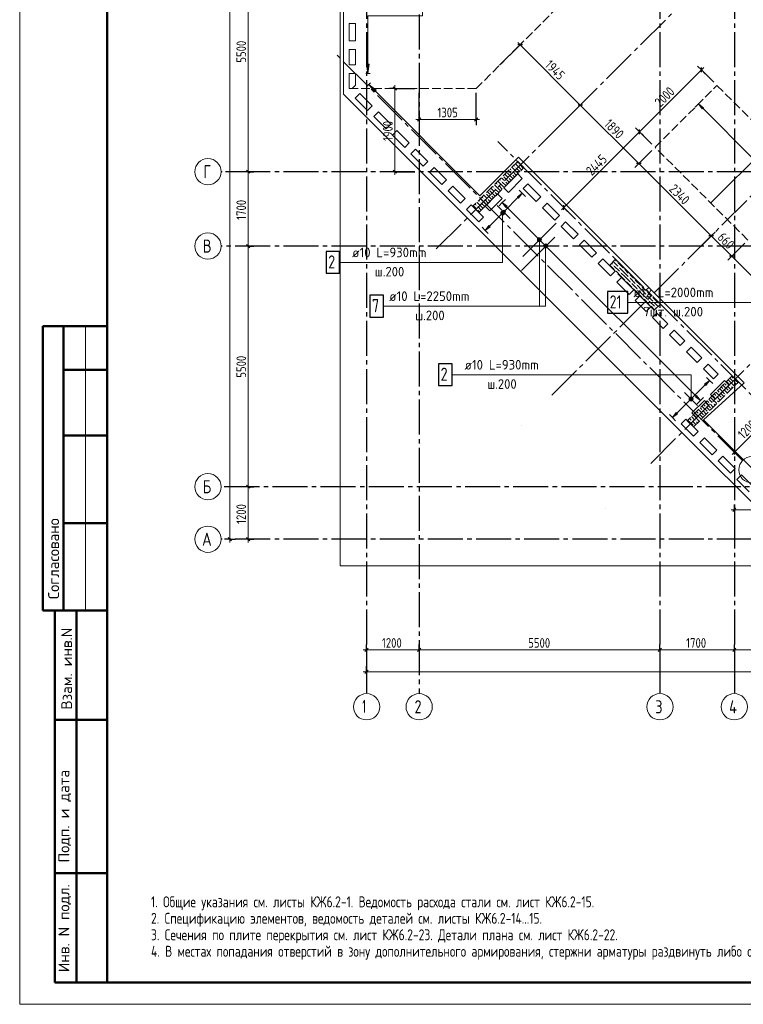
# Model space of a CAD drawing. Header units: millimetres. Extents: x 0 to 43617, y 0 to 59400.
# Tile 1 of 24: x 0 to 16529, y 0 to 22504. Entities that reach past the tile are written whole.
import ezdxf

# ---------------------------------------------------------------- set-up
doc = ezdxf.new("R2010")
doc.units = ezdxf.units.MM
doc.linetypes.add('______2', pattern=[270, 200, -70])
doc.linetypes.add('______5', pattern=[1100, 800, -100, 100, -100])
for name, color, linetype, lineweight in [('Standard', 7, 'Continuous', 25), ('ДОП Низ по У', 7, 'Continuous', 25), ('ЖБ Перекрытие верхний уровень', 7, 'Continuous', 35), ('ЖБ Пилон', 7, 'Continuous', 35), ('Оси', 40, '______5', 18), ('Позиционная метка линия выноска', 7, 'Continuous', 13), ('Позиционная метка номер позиции', 7, 'Continuous', 13), ('Примечания', 7, 'Continuous', 25)]:
    doc.layers.add(name, color=color, linetype=linetype, lineweight=lineweight)
doc.layers.add('Обрамление П-обр. равн.', color=7, linetype='Continuous', lineweight=25, true_color=0x5f1e0f)
doc.styles.add('GOST 2.304-81', font='txt')
doc.styles.add('ISOCPEUR', font='txt')

msp = doc.modelspace()

# ---------------------------------------------------------------- hatches: boundary and pattern name
at = {"layer": 'ДОП Низ по У', "linetype": 'Continuous', "lineweight": 13, "transparency": 33554687}
msp.add_hatch(color=7, dxfattribs=at).paths.add_polyline_path([(15588, 20465), (15503, 20578), (15616, 20493)], flags=16)
at = {"layer": 'ЖБ Пилон', "linetype": 'Continuous', "lineweight": 18, "transparency": 33554687}
for points in [[(11314, 19133), (11321, 19140), (11327, 19133), (11321, 19127)], [(11394, 19213), (11401, 19220), (11407, 19213), (11401, 19207)], [(11046, 18935), (11047, 18933), (11041, 18927), (11039, 18929)], [(11126, 19015), (11127, 19013), (11121, 19007), (11119, 19009)], [(11234, 19053), (11241, 19060), (11247, 19053), (11241, 19047)], [(11234, 18973), (11241, 18980), (11247, 18973), (11241, 18967)], [(10914, 18733), (10921, 18740), (10927, 18733), (10921, 18727)], [(10994, 18813), (11001, 18820), (11007, 18813), (11001, 18807)], [(11074, 18813), (11081, 18820), (11087, 18813), (11081, 18807)], [(11154, 18893), (11161, 18900), (11167, 18893), (11161, 18887)], [(10646, 18535), (10647, 18533), (10641, 18527), (10639, 18529)], [(10726, 18615), (10727, 18613), (10721, 18607), (10719, 18609)], [(10754, 18493), (10761, 18500), (10767, 18493), (10761, 18487)], [(10834, 18653), (10841, 18660), (10847, 18653), (10841, 18647)], [(10834, 18573), (10841, 18580), (10847, 18573), (10841, 18567)], [(10434, 18253), (10441, 18260), (10447, 18253), (10441, 18247)], [(10514, 18333), (10521, 18340), (10527, 18333), (10521, 18327)], [(10594, 18413), (10601, 18420), (10607, 18413), (10601, 18407)], [(10674, 18413), (10681, 18420), (10687, 18413), (10681, 18407)], [(10434, 18173), (10441, 18180), (10447, 18173), (10441, 18167)], [(13554, 16893), (13561, 16900), (13567, 16893), (13561, 16887)], [(13634, 16973), (13641, 16980), (13647, 16973), (13641, 16967)], [(13594, 16773), (13601, 16780), (13607, 16773), (13601, 16767)], [(13674, 16853), (13681, 16860), (13687, 16853), (13681, 16847)], [(13714, 16733), (13721, 16740), (13727, 16733), (13721, 16727)], [(13794, 16813), (13801, 16820), (13807, 16813), (13801, 16807)], [(13914, 16693), (13921, 16700), (13927, 16693), (13921, 16687)], [(13834, 16533), (13841, 16540), (13847, 16533), (13841, 16527)], [(13914, 16613), (13921, 16620), (13927, 16613), (13921, 16607)], [(13954, 16493), (13961, 16500), (13967, 16493), (13961, 16487)], [(14034, 16573), (14041, 16580), (14047, 16573), (14041, 16567)], [(14074, 16453), (14081, 16460), (14087, 16453), (14081, 16447)], [(13994, 16373), (14001, 16380), (14007, 16373), (14001, 16367)], [(14114, 16333), (14121, 16340), (14127, 16333), (14121, 16327)], [(14194, 16413), (14201, 16420), (14207, 16413), (14201, 16407)], [(14314, 16293), (14321, 16300), (14327, 16293), (14321, 16287)], [(14314, 16213), (14321, 16220), (14327, 16213), (14321, 16207)], [(14234, 16133), (14241, 16140), (14247, 16133), (14241, 16127)], [(14354, 16093), (14361, 16100), (14367, 16093), (14361, 16087)], [(14394, 15973), (14401, 15980), (14407, 15973), (14401, 15967)], [(14434, 16173), (14441, 16180), (14447, 16173), (14441, 16167)], [(14474, 16053), (14481, 16060), (14487, 16053), (14481, 16047)], [(14594, 16013), (14601, 16020), (14607, 16013), (14601, 16007)], [(14514, 15933), (14521, 15940), (14527, 15933), (14521, 15927)], [(16314, 14293), (16321, 14300), (16327, 14293), (16321, 14287)], [(16314, 14213), (16321, 14220), (16327, 14213), (16321, 14207)], [(15994, 13973), (16001, 13980), (16007, 13973), (16001, 13967)], [(16074, 14053), (16081, 14060), (16087, 14053), (16081, 14047)], [(16154, 14133), (16161, 14140), (16167, 14133), (16161, 14127)], [(16194, 14013), (16201, 14020), (16207, 14013), (16201, 14007)], [(16234, 14133), (16241, 14140), (16247, 14133), (16241, 14127)], [(15754, 13733), (15761, 13740), (15767, 13733), (15761, 13727)], [(15834, 13733), (15841, 13740), (15847, 13733), (15841, 13727)], [(15914, 13893), (15921, 13900), (15927, 13893), (15921, 13887)], [(15914, 13813), (15921, 13820), (15927, 13813), (15921, 13807)], [(16034, 13853), (16041, 13860), (16047, 13853), (16041, 13847)], [(16114, 13933), (16121, 13940), (16127, 13933), (16121, 13927)], [(15594, 13573), (15601, 13580), (15607, 13573), (15601, 13567)], [(15674, 13653), (15681, 13660), (15687, 13653), (15681, 13647)], [(15714, 13533), (15721, 13540), (15727, 13533), (15721, 13527)], [(15794, 13613), (15801, 13620), (15807, 13613), (15801, 13607)], [(15354, 13333), (15361, 13340), (15367, 13333), (15361, 13327)], [(15434, 13333), (15441, 13340), (15447, 13333), (15441, 13327)], [(15514, 13493), (15521, 13500), (15527, 13493), (15521, 13487)], [(15514, 13413), (15521, 13420), (15527, 13413), (15521, 13407)], [(15634, 13453), (15641, 13460), (15647, 13453), (15641, 13447)], [(15394, 13213), (15401, 13220), (15407, 13213), (15401, 13207)]]:
    msp.add_hatch(color=7, dxfattribs=at).paths.add_polyline_path(points, flags=16)
at = {"layer": 'Обрамление П-обр. равн.', "linetype": 'Continuous', "lineweight": 13, "transparency": 33554687}
for points in [[(11397, 18423), (11481, 18537), (11368, 18452)], [(11021, 18122), (11084, 18086), (11031, 18139)], [(11021, 18103), (11067, 18076), (11021, 18122)], [(11021, 18122), (11067, 18076), (11084, 18086)], [(11048, 18076), (11021, 18103), (11031, 18086)], [(11021, 18103), (11048, 18076), (11067, 18076)], [(11031, 18139), (11093, 18103), (11048, 18148)], [(11031, 18139), (11084, 18086), (11093, 18103)], [(11048, 18148), (11093, 18103), (11093, 18122)], [(11048, 18148), (11093, 18122), (11067, 18148)], [(11067, 18148), (11093, 18122), (11084, 18139)], [(11835, 17485), (11861, 17512), (11844, 17502)], [(11861, 17512), (11835, 17485), (11835, 17466)], [(11861, 17512), (11835, 17466), (11880, 17512)], [(11880, 17512), (11835, 17466), (11844, 17449)], [(11880, 17512), (11844, 17449), (11897, 17502)], [(11897, 17502), (11844, 17449), (11861, 17439)], [(11897, 17502), (11861, 17439), (11907, 17485)], [(11907, 17485), (11861, 17439), (11880, 17439)], [(11907, 17485), (11880, 17439), (11907, 17466)], [(11907, 17466), (11880, 17439), (11897, 17449)], [(15675, 14145), (15759, 14259), (15646, 14174)], [(15299, 13844), (15362, 13808), (15309, 13861)], [(15299, 13825), (15345, 13798), (15299, 13844)], [(15299, 13844), (15345, 13798), (15362, 13808)], [(15326, 13798), (15299, 13825), (15309, 13808)], [(15299, 13825), (15326, 13798), (15345, 13798)], [(15309, 13861), (15371, 13825), (15326, 13870)], [(15309, 13861), (15362, 13808), (15371, 13825)], [(15326, 13870), (15371, 13825), (15371, 13844)], [(15326, 13870), (15371, 13844), (15345, 13870)], [(15345, 13870), (15371, 13844), (15362, 13861)], [(15434, 13883), (15548, 13799), (15463, 13912)]]:
    msp.add_hatch(color=7, dxfattribs=at).paths.add_polyline_path(points)
for points in [[(11107, 18211), (11022, 18324), (11135, 18239)], [(10746, 17773), (10633, 17688), (10718, 17801)], [(15024, 13495), (14911, 13410), (14996, 13523)]]:
    msp.add_hatch(color=7, dxfattribs=at).paths.add_polyline_path(points, flags=16)
at = {"layer": 'Позиционная метка линия выноска', "linetype": 'Continuous', "lineweight": 13, "transparency": 33554687}
msp.add_hatch(color=7, dxfattribs=at).paths.add_polyline_path([(7924, 21485), (7954, 21275), (7984, 21485)])
msp.add_hatch(color=7, dxfattribs=at).paths.add_polyline_path([(8102, 20855), (7975, 21025), (8144, 20897)], flags=16)
at = {"layer": 'Позиционная метка номер позиции', "linetype": 'Continuous', "lineweight": 13, "transparency": 33554687}
for points in [[(11071, 18110), (10994, 18110), (10987, 18088)], [(11071, 18110), (10987, 18088), (11077, 18088)], [(11077, 18088), (10987, 18088), (10994, 18065)], [(11055, 18126), (11010, 18126), (10994, 18110)], [(11055, 18126), (10994, 18110), (11071, 18110)], [(11077, 18088), (10994, 18065), (11071, 18065)], [(11071, 18065), (10994, 18065), (11010, 18049)], [(11010, 18126), (11055, 18126), (11032, 18133)], [(11071, 18065), (11010, 18049), (11055, 18049)], [(11055, 18049), (11010, 18049), (11032, 18043)], [(11909, 17498), (11832, 17498), (11826, 17476)], [(11909, 17498), (11826, 17476), (11916, 17476)], [(11916, 17476), (11826, 17476), (11832, 17453)], [(11893, 17514), (11848, 17514), (11832, 17498)], [(11893, 17514), (11832, 17498), (11909, 17498)], [(11916, 17476), (11832, 17453), (11909, 17453)], [(11909, 17453), (11832, 17453), (11848, 17437)], [(11848, 17514), (11893, 17514), (11871, 17521)], [(11909, 17453), (11848, 17437), (11893, 17437)], [(11893, 17437), (11848, 17437), (11871, 17431)], [(12051, 17357), (11973, 17357), (11967, 17334)], [(12051, 17357), (11967, 17334), (12057, 17334)], [(12057, 17334), (11967, 17334), (11973, 17312)], [(12035, 17373), (11990, 17373), (11973, 17357)], [(12035, 17373), (11973, 17357), (12051, 17357)], [(12057, 17334), (11973, 17312), (12051, 17312)], [(11990, 17373), (12035, 17373), (12012, 17379)], [(12051, 17312), (11973, 17312), (11990, 17295)], [(12051, 17312), (11990, 17295), (12035, 17295)], [(12035, 17295), (11990, 17295), (12012, 17289)], [(15290, 13834), (15380, 13834), (15374, 13857)], [(15290, 13834), (15374, 13857), (15296, 13857)], [(15296, 13812), (15380, 13834), (15290, 13834)], [(15296, 13857), (15374, 13857), (15358, 13873)], [(15296, 13857), (15358, 13873), (15313, 13873)], [(15296, 13812), (15374, 13812), (15380, 13834)], [(15313, 13796), (15374, 13812), (15296, 13812)], [(15313, 13873), (15358, 13873), (15335, 13879)], [(15313, 13796), (15358, 13796), (15374, 13812)], [(15358, 13796), (15313, 13796), (15335, 13789)]]:
    msp.add_hatch(color=7, dxfattribs=at).paths.add_polyline_path(points)

# ---------------------------------------------------------------- linework, layer by layer
at = {"layer": 'Standard', "color": 7, "linetype": 'Continuous', "lineweight": 13, "transparency": 33554687}
for p, q in [((5221, 19030), (5221, 24530)), ((11429, 21930), (11376, 21983)), ((12806, 20554), (11429, 21930)), ((15572, 21357), (15625, 21410)), ((14158, 19943), (15572, 21357)), ((8570, 20930), (8570, 21005)), ((14142, 19217), (12806, 20554)), ((9124, 20222), (9049, 20222)), ((9124, 20222), (10429, 20222)), ((10429, 20222), (10504, 20222)), ((12428, 18212), (14158, 19943)), ((15797, 17563), (14142, 19217)), ((5221, 17330), (5221, 19030)), ((8570, 19030), (8570, 18955)), ((12428, 18212), (12375, 18159)), ((16263, 17096), (15797, 17563)), ((17437, 15922), (16263, 17096)), ((1500, 15500), (1500, 9000)), ((16324, 12619), (17173, 13468)), ((16324, 12619), (16271, 12566)), ((16324, 11300), (16249, 11300)), ((16324, 11300), (18210, 11300)), ((4802, 10630), (4802, 10555)), ((5221, 10630), (5221, 10555)), ((7924, 8100), (7849, 8100)), ((7924, 8100), (9124, 8100)), ((9124, 8100), (14624, 8100)), ((14624, 8100), (16324, 8100)), ((16324, 8100), (21824, 8100)), ((7924, 7600), (7849, 7600)), ((32974, 7600), (7924, 7600))]:
    msp.add_line(p, q, dxfattribs=at)
at = {"layer": 'Standard', "color": 251, "linetype": 'Continuous', "lineweight": -3, "true_color": 0x656565, "transparency": 33554687}
for p, q in [((11429, 21930), (10963, 21465)), ((11429, 21930), (11340, 21842)), ((11429, 21930), (11517, 22019)), ((15572, 21357), (15484, 21445)), ((15572, 21357), (15661, 21269)), ((15572, 21357), (15856, 21073)), ((8570, 20930), (8445, 20930)), ((8570, 20930), (8695, 20930)), ((8570, 20930), (9024, 20930)), ((9124, 20222), (9124, 20830)), ((10429, 20222), (10429, 20830)), ((12806, 20554), (12373, 20122)), ((12806, 20554), (12717, 20465)), ((12806, 20554), (12894, 20642)), ((9124, 20222), (9124, 20347)), ((10429, 20222), (10429, 20347)), ((9124, 20222), (9124, 20097)), ((10429, 20222), (10429, 20097)), ((14158, 19943), (14070, 20031)), ((14158, 19943), (14247, 19854)), ((14158, 19943), (14442, 19659)), ((14142, 19217), (14054, 19129)), ((14142, 19217), (14230, 19306)), ((5221, 19030), (5096, 19030)), ((5221, 19030), (5346, 19030)), ((8570, 19030), (8445, 19030)), ((8570, 19030), (8695, 19030)), ((8570, 19030), (9024, 19030)), ((12428, 18212), (12339, 18301)), ((12428, 18212), (12516, 18124)), ((12428, 18212), (12428, 18212)), ((15797, 17563), (15355, 17121)), ((15797, 17563), (15708, 17474)), ((15797, 17563), (15885, 17651)), ((5221, 17330), (5096, 17330)), ((5221, 17330), (5346, 17330)), ((5221, 17330), (5221, 17330)), ((16263, 17096), (16352, 17184)), ((16263, 17096), (16175, 17008)), ((16324, 12619), (16236, 12707)), ((16324, 12619), (16412, 12531)), ((16324, 12619), (16443, 12501)), ((5221, 11830), (5096, 11830)), ((5221, 11830), (5346, 11830)), ((5221, 11830), (5221, 11830)), ((16324, 11300), (16324, 11425)), ((16324, 11300), (16324, 11175)), ((16324, 11300), (16324, 10730)), ((4802, 10630), (4677, 10630)), ((4802, 10630), (4700, 10630)), ((4802, 10630), (4927, 10630)), ((5221, 10630), (5096, 10630)), ((5221, 10630), (5346, 10630)), ((5221, 10630), (5221, 10630)), ((7924, 8100), (7924, 8225)), ((9124, 8100), (9124, 8225)), ((14624, 8100), (14624, 8225)), ((16324, 8100), (16324, 8225)), ((7924, 8100), (7924, 7975)), ((7924, 8100), (7924, 7648)), ((9124, 8100), (9124, 7975)), ((9124, 8100), (9124, 7648)), ((14624, 8100), (14624, 7975)), ((14624, 8100), (14624, 7648)), ((16324, 8100), (16324, 7975)), ((16324, 8100), (16324, 7648)), ((7924, 7600), (7924, 7725)), ((7924, 7600), (7924, 7475)), ((7924, 7600), (7924, 7550))]:
    msp.add_line(p, q, dxfattribs=at)
at = {"layer": 'Standard', "color": 7, "linetype": 'Continuous', "lineweight": 25, "transparency": 33554687}
for p, q in [((11482, 21930), (11376, 21930)), ((15572, 21304), (15572, 21410)), ((8533, 20968), (8608, 20893)), ((12859, 20554), (12753, 20554)), ((9086, 20184), (9161, 20259)), ((10391, 20184), (10466, 20259)), ((14158, 19890), (14158, 19996)), ((14195, 19217), (14089, 19217)), ((5258, 18993), (5183, 19068)), ((8533, 19068), (8608, 18993)), ((12428, 18159), (12428, 18265)), ((15850, 17563), (15744, 17563)), ((5258, 17293), (5183, 17368)), ((16316, 17096), (16210, 17096)), ((16324, 12566), (16324, 12672)), ((5258, 11793), (5183, 11868)), ((16286, 11263), (16361, 11338)), ((4839, 10593), (4764, 10668)), ((5258, 10593), (5183, 10668)), ((7886, 8063), (7961, 8138)), ((9086, 8063), (9161, 8138)), ((14586, 8063), (14661, 8138)), ((16286, 8063), (16361, 8138)), ((7961, 7638), (7886, 7563))]:
    msp.add_line(p, q, dxfattribs=at)
at = {"layer": 'Standard', "color": 7, "linetype": 'Continuous', "lineweight": 50, "transparency": 33554687}
for p, q in [((2000, 15500), (527, 15500)), ((527, 15500), (527, 9000)), ((527, 15500), (527, 9000)), ((1000, 15500), (1000, 9000)), ((2000, 14500), (1000, 14500)), ((2000, 13000), (1000, 13000)), ((2000, 11000), (1000, 11000)), ((0, 9000), (6, 9000)), ((527, 9000), (2000, 9000)), ((800, 500), (800, 9000)), ((800, 500), (800, 9000)), ((1300, 500), (1300, 9000)), ((800, 6500), (2000, 6500)), ((800, 3000), (2000, 3000)), ((2000, 500), (800, 500))]:
    msp.add_line(p, q, dxfattribs=at)
at = {"layer": 'Standard', "color": 7, "linetype": 'Continuous', "lineweight": 13, "transparency": 33554687}
msp.add_lwpolyline([(0, 0), (42000, 0), (42000, 59400), (0, 59400), (0, 0)], close=True, dxfattribs=at)
at = {"layer": 'Standard', "color": 7, "linetype": 'Continuous', "lineweight": 50, "transparency": 33554687}
msp.add_lwpolyline([(2000, 58900), (41500, 58900), (41500, 500), (2000, 500), (2000, 58900)], close=True, dxfattribs=at)
at = {"layer": 'Standard', "color": 254, "linetype": 'Continuous', "lineweight": 13, "true_color": 0xc4c4ff, "transparency": 33554687}
msp.add_lwpolyline([(7319, 10025), (33145, 10025), (33145, 57291), (7319, 57291), (7319, 10025)], dxfattribs=at)
at = {"layer": 'Standard', "color": 7, "linetype": 'Continuous', "lineweight": 13, "transparency": 33554687}
for points in [[(4802, 10630), (4802, 33448), (4802, 33448), (4802, 57120)], [(8570, 20930), (8570, 19666), (8570, 19666), (8570, 19030)], [(5221, 11830), (5221, 15087), (5221, 15087), (5221, 17330)], [(5221, 10630), (5221, 10921), (5221, 10921), (5221, 11830)]]:
    msp.add_lwpolyline(points, dxfattribs=at)
at = {"layer": 'Standard', "color": 251, "linetype": 'Continuous', "lineweight": -3, "true_color": 0x656565, "transparency": 33554687}
for points in [[(14142, 19217), (14154, 19229), (14154, 19229), (14154, 19229), (14154, 19229), (14442, 19517)], [(5221, 19030), (5204, 19030), (5204, 19030), (5204, 19030), (5204, 19030), (5204, 19030), (5204, 19030), (5204, 19030), (5204, 19030), (5204, 19030), (5204, 19030), (5204, 19030), (5204, 19030), (5204, 19030), (5204, 19030), (5204, 19030), (5204, 19030), (5204, 19030), (5204, 19030), (5204, 19030), (5204, 19030), (5204, 19030), (5204, 19030), (4700, 19030)], [(16263, 17096), (16275, 17108), (16275, 17108), (16275, 17108), (16275, 17108), (16275, 17108), (16275, 17108), (16275, 17108), (16275, 17108), (16563, 17396)]]:
    msp.add_lwpolyline(points, dxfattribs=at)
at = {"layer": 'ДОП Низ по У', "color": 251, "linetype": 'Continuous', "lineweight": 13, "true_color": 0x494949, "transparency": 33554687}
for p, q in [((15503, 20578), (15432, 20508)), ((15503, 20578), (15573, 20649)), ((15503, 20578), (15616, 20493)), ((15588, 20465), (15503, 20578)), ((15503, 20578), (15503, 20578)), ((15616, 20493), (15588, 20465)), ((15602, 20479), (16754, 19327))]:
    msp.add_line(p, q, dxfattribs=at)
at = {"layer": 'ДОП Низ по У', "color": 7, "linetype": 'Continuous', "lineweight": 18, "transparency": 33554687}
msp.add_line((17195, 19725), (15790, 18320), dxfattribs=at)
at = {"layer": 'ДОП Низ по У', "color": 7, "linetype": 'Continuous', "lineweight": 13, "transparency": 33554687}
msp.add_line((14002, 16044), (16088, 16044), dxfattribs=at)
at = {"layer": 'ДОП Низ по У', "color": 7, "linetype": 'Continuous', "lineweight": 25, "transparency": 33554687}
msp.add_lwpolyline([(13428, 15794), (13888, 15794), (13888, 16294), (13428, 16294), (13428, 15794)], dxfattribs=at)
at = {"layer": 'ЖБ Перекрытие верхний уровень', "color": 7, "linetype": 'Continuous', "lineweight": 18, "transparency": 33554687}
for p, q in [((7394, 33070), (7394, 20800)), ((7524, 22020), (7524, 22420)), ((7524, 22420), (7674, 22420)), ((7674, 22420), (7674, 22020)), ((7674, 22020), (7524, 22020)), ((7524, 21475), (7524, 21820)), ((7524, 21820), (7674, 21820)), ((7674, 21820), (7674, 21475)), ((7674, 21475), (7524, 21475)), ((7524, 21275), (7674, 21275)), ((7524, 20930), (7524, 21275)), ((7674, 21275), (7674, 21008)), ((7596, 20930), (7524, 20930)), ((7674, 21008), (7596, 20930)), ((7394, 20800), (10527, 17667)), ((7663, 20714), (7769, 20820)), ((7946, 20432), (7663, 20714)), ((7769, 20820), (8052, 20538)), ((8052, 20538), (7946, 20432)), ((8087, 20290), (8193, 20396)), ((8370, 20007), (8087, 20290)), ((8193, 20396), (8476, 20113)), ((8476, 20113), (8370, 20007)), ((8512, 19866), (8618, 19972)), ((8794, 19583), (8512, 19866)), ((8618, 19972), (8900, 19689)), ((8900, 19689), (8794, 19583)), ((8936, 19442), (9042, 19548)), ((9219, 19159), (8936, 19442)), ((9042, 19548), (9325, 19265)), ((9325, 19265), (9219, 19159)), ((9360, 19017), (9466, 19123)), ((9643, 18734), (9360, 19017)), ((9466, 19123), (9749, 18841)), ((11057, 18664), (11375, 18982)), ((11375, 18982), (11481, 18876)), ((9749, 18841), (9643, 18734)), ((9784, 18593), (9890, 18699)), ((9890, 18699), (10173, 18416)), ((11481, 18876), (11163, 18558)), ((11503, 18643), (11609, 18749)), ((11609, 18749), (11906, 18452)), ((10067, 18310), (9784, 18593)), ((10633, 18240), (10916, 18522)), ((10916, 18522), (11022, 18416)), ((11163, 18558), (11057, 18664)), ((11800, 18346), (11503, 18643)), ((10173, 18416), (10067, 18310)), ((10209, 18169), (10315, 18275)), ((10315, 18275), (10598, 17992)), ((10739, 18133), (10633, 18240)), ((11022, 18416), (10739, 18133)), ((11906, 18452), (11800, 18346)), ((11941, 18204), (12047, 18310)), ((12047, 18310), (12330, 18027)), ((10491, 17886), (10209, 18169)), ((12224, 17921), (11941, 18204)), ((12330, 18027), (12224, 17921)), ((10598, 17992), (10491, 17886)), ((12365, 17780), (12471, 17886)), ((12648, 17497), (12365, 17780)), ((12471, 17886), (12754, 17603)), ((10527, 17667), (15264, 12929)), ((12754, 17603), (12648, 17497)), ((12790, 17356), (12896, 17462)), ((13072, 17073), (12790, 17356)), ((12896, 17462), (13178, 17179)), ((13178, 17179), (13072, 17073)), ((13214, 16931), (13320, 17037)), ((13497, 16649), (13214, 16931)), ((13320, 17037), (13603, 16755)), ((13603, 16755), (13497, 16649)), ((13638, 16507), (13744, 16613)), ((13921, 16224), (13638, 16507)), ((13744, 16613), (14027, 16330)), ((14027, 16330), (13921, 16224)), ((14062, 16083), (14168, 16189)), ((14310, 15835), (14062, 16083)), ((14168, 16189), (14416, 15941)), ((14416, 15941), (14310, 15835)), ((14451, 15694), (14557, 15800)), ((14557, 15800), (14805, 15553)), ((14699, 15446), (14451, 15694)), ((14805, 15553), (14699, 15446)), ((14840, 15305), (14946, 15411)), ((15088, 15058), (14840, 15305)), ((14946, 15411), (15194, 15164)), ((15194, 15164), (15088, 15058)), ((15229, 14916), (15335, 15022)), ((15477, 14669), (15229, 14916)), ((15335, 15022), (15583, 14775)), ((15583, 14775), (15477, 14669)), ((15618, 14527), (15724, 14633)), ((15724, 14633), (15957, 14400)), ((15851, 14294), (15618, 14527)), ((15781, 13940), (16099, 14259)), ((15957, 14400), (15851, 14294)), ((16099, 14259), (16205, 14152)), ((16205, 14152), (15887, 13834)), ((15356, 13516), (15639, 13799)), ((15639, 13799), (15745, 13693)), ((15887, 13834), (15781, 13940)), ((15462, 13410), (15356, 13516)), ((15745, 13693), (15462, 13410)), ((15109, 13269), (15215, 13375)), ((15215, 13375), (15498, 13092)), ((15392, 12986), (15109, 13269)), ((15498, 13092), (15392, 12986)), ((15264, 12929), (18094, 10100)), ((15533, 12844), (15639, 12950)), ((15816, 12561), (15533, 12844)), ((15639, 12950), (15922, 12668)), ((15922, 12668), (15816, 12561)), ((15957, 12420), (16063, 12526)), ((16240, 12137), (15957, 12420)), ((16063, 12526), (16346, 12243)), ((16346, 12243), (16240, 12137)), ((16382, 11996), (16488, 12102)), ((16664, 11713), (16382, 11996)), ((16488, 12102), (16771, 11819))]:
    msp.add_line(p, q, dxfattribs=at)
at = {"layer": 'ЖБ Пилон', "color": 253, "linetype": '______2', "lineweight": 13, "true_color": 0xa0a0a0, "transparency": 33554687}
for p, q in [((11375, 19265), (10350, 18240)), ((11517, 19123), (11375, 19265)), ((10491, 18098), (11517, 19123)), ((10350, 18240), (10491, 18098)), ((13610, 17030), (13469, 16889)), ((13469, 16889), (14494, 15863)), ((14635, 16005), (13610, 17030)), ((14494, 15863), (14635, 16005)), ((16276, 14365), (15250, 13339)), ((15392, 13198), (16417, 14223)), ((16417, 14223), (16276, 14365)), ((15250, 13339), (15392, 13198))]:
    msp.add_line(p, q, dxfattribs=at)
at = {"layer": 'ЖБ Пилон', "color": 9, "linetype": 'Continuous', "lineweight": 18, "true_color": 0xc7c7c7, "transparency": 33554687}
for p, q in [((11341, 19033), (11242, 19132)), ((11282, 19172), (11301, 19153)), ((11421, 19113), (11322, 19212)), ((11362, 19252), (11381, 19233)), ((11421, 19193), (11501, 19113)), ((11061, 18913), (11181, 18793)), ((11082, 18972), (11141, 18913)), ((11141, 18993), (11261, 18873)), ((11181, 19033), (11162, 19052)), ((11221, 18993), (11181, 19033)), ((11202, 19092), (11221, 19073)), ((11261, 19033), (11341, 18953)), ((11261, 18953), (11304, 18910)), ((11341, 19113), (11421, 19033)), ((11341, 19033), (11384, 18990)), ((11421, 19113), (11464, 19070)), ((11421, 19033), (11424, 19030)), ((10802, 18692), (10821, 18673)), ((10941, 18633), (10842, 18732)), ((10882, 18772), (10901, 18753)), ((11021, 18713), (10922, 18812)), ((10941, 18713), (11021, 18633)), ((10962, 18852), (10981, 18833)), ((11021, 18873), (11002, 18892)), ((11061, 18833), (11021, 18873)), ((11021, 18793), (11101, 18713)), ((11021, 18713), (11064, 18670)), ((11101, 18793), (11144, 18750)), ((11181, 18873), (11224, 18830)), ((10621, 18473), (10602, 18492)), ((10661, 18433), (10621, 18473)), ((10661, 18513), (10781, 18393)), ((10682, 18572), (10741, 18513)), ((10741, 18593), (10861, 18473)), ((10781, 18633), (10762, 18652)), ((10821, 18593), (10781, 18633)), ((10781, 18473), (10824, 18430)), ((10861, 18633), (10941, 18553)), ((10861, 18553), (10904, 18510)), ((10941, 18633), (10984, 18590)), ((11021, 18633), (11024, 18630)), ((10381, 18233), (10362, 18252)), ((10421, 18193), (10381, 18233)), ((10402, 18292), (10421, 18273)), ((10541, 18233), (10442, 18332)), ((10461, 18233), (10541, 18153)), ((10482, 18372), (10501, 18353)), ((10621, 18313), (10522, 18412)), ((10541, 18313), (10621, 18233)), ((10541, 18233), (10584, 18190)), ((10562, 18452), (10581, 18433)), ((10621, 18393), (10701, 18313)), ((10621, 18313), (10664, 18270)), ((10621, 18233), (10624, 18230)), ((10701, 18393), (10744, 18350)), ((10461, 18153), (10504, 18110)), ((13477, 16897), (13581, 16793)), ((13517, 16937), (13541, 16913)), ((13557, 16977), (13661, 16873)), ((13621, 16993), (13597, 17017)), ((13661, 16953), (13781, 16833)), ((13581, 16873), (13701, 16753)), ((13741, 16633), (13621, 16753)), ((13821, 16713), (13701, 16833)), ((13741, 16713), (13821, 16633)), ((13821, 16793), (13901, 16713)), ((13821, 16713), (13901, 16633)), ((13981, 16633), (13941, 16673)), ((13741, 16633), (13821, 16553)), ((13821, 16633), (13941, 16513)), ((13861, 16513), (13981, 16393)), ((13941, 16593), (14061, 16473)), ((14021, 16593), (13981, 16633)), ((13981, 16473), (14101, 16353)), ((14061, 16553), (14181, 16433)), ((14221, 16313), (14101, 16433)), ((14141, 16233), (14021, 16353)), ((14141, 16313), (14221, 16233)), ((14141, 16233), (14221, 16153)), ((14221, 16393), (14301, 16313)), ((14221, 16313), (14301, 16233)), ((14221, 16233), (14341, 16113)), ((14381, 16233), (14341, 16273)), ((14421, 16193), (14381, 16233)), ((14261, 16113), (14381, 15993)), ((14341, 16193), (14461, 16073)), ((14381, 16073), (14501, 15953)), ((14461, 16153), (14581, 16033)), ((14582, 15952), (14501, 16033)), ((14621, 15993), (14622, 15992)), ((14502, 15872), (14421, 15953)), ((14541, 15913), (14542, 15912)), ((16103, 14192), (16141, 14153)), ((16143, 14232), (16221, 14153)), ((16183, 14272), (16221, 14233)), ((16221, 14233), (16324, 14130)), ((16223, 14312), (16301, 14233)), ((16263, 14352), (16301, 14313)), ((16381, 14233), (16341, 14273)), ((16341, 14193), (16364, 14170)), ((16404, 14210), (16381, 14233)), ((15903, 13992), (16021, 13873)), ((15943, 14032), (15981, 13993)), ((15983, 14072), (16101, 13953)), ((16084, 13890), (16021, 13953)), ((16023, 14112), (16061, 14073)), ((16063, 14152), (16181, 14033)), ((16164, 13970), (16101, 14033)), ((16221, 14073), (16181, 14113)), ((16244, 14050), (16221, 14073)), ((16261, 14113), (16284, 14090)), ((15663, 13752), (15781, 13633)), ((15703, 13792), (15741, 13753)), ((15743, 13832), (15821, 13753)), ((15783, 13872), (15821, 13833)), ((15821, 13833), (15924, 13730)), ((15823, 13912), (15901, 13833)), ((15863, 13952), (15901, 13913)), ((15981, 13833), (15941, 13873)), ((15941, 13793), (15964, 13770)), ((16004, 13810), (15981, 13833)), ((15423, 13512), (15501, 13433)), ((15463, 13552), (15501, 13513)), ((15503, 13592), (15621, 13473)), ((15543, 13632), (15581, 13593)), ((15583, 13672), (15701, 13553)), ((15684, 13490), (15621, 13553)), ((15623, 13712), (15661, 13673)), ((15764, 13570), (15701, 13633)), ((15821, 13673), (15781, 13713)), ((15844, 13650), (15821, 13673)), ((15861, 13713), (15884, 13690)), ((15263, 13352), (15381, 13233)), ((15303, 13392), (15341, 13353)), ((15343, 13432), (15421, 13353)), ((15421, 13273), (15381, 13313)), ((15383, 13472), (15421, 13433)), ((15421, 13433), (15524, 13330)), ((15461, 13313), (15484, 13290)), ((15581, 13433), (15541, 13473)), ((15541, 13393), (15564, 13370)), ((15604, 13410), (15581, 13433)), ((15444, 13250), (15421, 13273))]:
    msp.add_line(p, q, dxfattribs=at)
at = {"layer": 'Обрамление П-обр. равн.', "color": 251, "linetype": 'Continuous', "lineweight": 13, "true_color": 0x494949, "transparency": 33554687}
for p, q in [((11481, 18537), (11368, 18452)), ((11397, 18423), (11481, 18537)), ((11481, 18537), (11411, 18607)), ((11481, 18537), (11552, 18466)), ((11481, 18537), (11481, 18537)), ((11022, 18324), (10951, 18253)), ((11022, 18324), (11093, 18395)), ((11022, 18324), (11135, 18239)), ((11107, 18211), (11022, 18324)), ((11022, 18324), (11022, 18324)), ((11078, 18133), (11382, 18438)), ((11135, 18239), (11107, 18211)), ((11368, 18452), (11397, 18423)), ((10732, 17787), (11036, 18091)), ((11031, 18139), (11031, 18139)), ((11084, 18086), (11084, 18086)), ((11121, 18225), (11849, 17497)), ((10633, 17688), (10718, 17801)), ((10718, 17801), (10746, 17773)), ((10633, 17688), (10562, 17759)), ((10746, 17773), (10633, 17688)), ((10633, 17688), (10704, 17617)), ((10633, 17688), (10633, 17688)), ((11844, 17449), (11844, 17449)), ((11892, 17454), (15449, 13898)), ((11897, 17502), (11897, 17502)), ((15759, 14259), (15646, 14174)), ((15675, 14145), (15759, 14259)), ((15759, 14259), (15689, 14329)), ((15759, 14259), (15830, 14188)), ((15759, 14259), (15759, 14259)), ((15356, 13855), (15660, 14160)), ((15646, 14174), (15675, 14145)), ((15010, 13509), (15314, 13813)), ((15309, 13861), (15309, 13861)), ((15362, 13808), (15362, 13808)), ((15463, 13912), (15434, 13883)), ((15434, 13883), (15548, 13799)), ((15548, 13799), (15463, 13912)), ((15548, 13799), (15477, 13728)), ((15548, 13799), (15618, 13869)), ((15548, 13799), (15548, 13799)), ((14911, 13410), (14996, 13523)), ((14996, 13523), (15024, 13495)), ((14911, 13410), (14840, 13481)), ((15024, 13495), (14911, 13410)), ((14911, 13410), (14982, 13339)), ((14911, 13410), (14911, 13410))]:
    msp.add_line(p, q, dxfattribs=at)
at = {"layer": 'Обрамление П-обр. равн.', "color": 7, "linetype": 'Continuous', "lineweight": 25, "transparency": 33554687}
for p, q in [((10909, 18261), (11206, 17964)), ((12252, 17857), (11489, 17094)), ((11461, 16768), (12224, 17532)), ((15484, 13686), (15187, 13983))]:
    msp.add_line(p, q, dxfattribs=at)
at = {"layer": 'Обрамление П-обр. равн.', "color": 7, "linetype": 'Continuous', "lineweight": 13, "transparency": 33554687}
for p, q in [((7575, 16958), (9507, 16958)), ((8421, 15958), (10507, 15958)), ((10143, 14390), (12075, 14390))]:
    msp.add_line(p, q, dxfattribs=at)
at = {"layer": 'Обрамление П-обр. равн.', "color": 7, "linetype": 'Continuous', "lineweight": 25, "transparency": 33554687}
for points in [[(6997, 16708), (7307, 16708), (7307, 17208), (6997, 17208), (6997, 16708)], [(7997, 15708), (8307, 15708), (8307, 16208), (7997, 16208), (7997, 15708)], [(9565, 14140), (9875, 14140), (9875, 14640), (9565, 14640), (9565, 14140)]]:
    msp.add_lwpolyline(points, dxfattribs=at)
at = {"layer": 'Обрамление П-обр. равн.', "color": 251, "linetype": 'Continuous', "lineweight": 13, "true_color": 0x494949, "transparency": 33554687}
for centre in [(11057, 18112), (11871, 17476), (15335, 13834)]:
    msp.add_circle(centre, 37.5, dxfattribs=at)
at = {"layer": 'Оси', "color": 8, "linetype": '______5', "lineweight": -3, "transparency": 33554687}
for p, q in [((9124, 57820), (9124, 7100)), ((7924, 57420), (7924, 7100)), ((14624, 57420), (14624, 7100)), ((16324, 57420), (16324, 7100)), ((9516, 17264), (28172, 35920)), ((12153, 13919), (31163, 32929)), ((14416, 12363), (33072, 31020)), ((16513, 12430), (7200, 21743)), ((17362, 13278), (10923, 19717)), ((33224, 19030), (4600, 19030)), ((33224, 17330), (4600, 17330)), ((9516, 17264), (9516, 17264)), ((9516, 17264), (9516, 17264)), ((11467, 13233), (11467, 13233)), ((11467, 13233), (11467, 13233)), ((34074, 11830), (4600, 11830)), ((13376, 11324), (13376, 11324)), ((13376, 11324), (13376, 11324)), ((33224, 10630), (4600, 10630))]:
    msp.add_line(p, q, dxfattribs=at)
at = {"layer": 'Оси', "color": 7, "linetype": 'Continuous', "lineweight": 13, "transparency": 33554687}
for centre in [(4300, 19030), (4300, 17330), (16725, 12218), (4300, 11830), (4300, 10630), (7924, 6800), (9124, 6800), (14624, 6800), (16324, 6800)]:
    msp.add_circle(centre, 300, dxfattribs=at)
at = {"layer": 'Позиционная метка линия выноска', "color": 251, "linetype": 'Continuous', "lineweight": 13, "true_color": 0x494949, "transparency": 33554687}
for p, q in [((7984, 21485), (7924, 21485)), ((7924, 21485), (7954, 21275)), ((7954, 21485), (7954, 21500)), ((7954, 21275), (7984, 21485)), ((7904, 21275), (8004, 21275)), ((7954, 21275), (7954, 21275)), ((7954, 21275), (7954, 21275)), ((7954, 21275), (7954, 21275)), ((8010, 21061), (7939, 20990)), ((7975, 21025), (7975, 21025)), ((7975, 21025), (7975, 21025)), ((7975, 21025), (7975, 21025)), ((7975, 21025), (8144, 20897)), ((8102, 20855), (7975, 21025)), ((8144, 20897), (8102, 20855)), ((8123, 20876), (8133, 20866))]:
    msp.add_line(p, q, dxfattribs=at)
for points in [[(9204, 57170), (9204, 53290), (7954, 53290), (7954, 49730), (9204, 49730), (9204, 42770), (7954, 42770), (7954, 39210), (9204, 39210), (9204, 32250), (7954, 32250), (7954, 29310), (9204, 29310), (9204, 22590), (7954, 22590), (7954, 21275)], [(7975, 21025), (10508, 18479), (11391, 19362), (16546, 14207), (15623, 13362), (18326, 10660), (19834, 10660), (19834, 11910), (26554, 11910), (26554, 10660), (29494, 10660), (29494, 11910), (33024, 11910)]]:
    msp.add_lwpolyline(points, dxfattribs=at)
at = {"layer": 'Позиционная метка номер позиции', "color": 7, "linetype": 'Continuous', "lineweight": 13, "transparency": 33554687}
for p, q in [((10987, 18088), (10987, 18088)), ((11032, 18133), (11032, 18133)), ((11032, 18043), (11032, 18043)), ((11077, 18088), (11077, 18088)), ((11826, 17476), (11826, 17476)), ((11871, 17521), (11871, 17521)), ((11871, 17431), (11871, 17431)), ((11916, 17476), (11916, 17476)), ((11967, 17334), (11967, 17334)), ((12012, 17379), (12012, 17379)), ((12057, 17334), (12057, 17334)), ((12012, 17289), (12012, 17289)), ((18690, 16044), (13888, 16044)), ((15290, 13834), (15290, 13834)), ((15335, 13879), (15335, 13879)), ((15335, 13789), (15335, 13789)), ((15380, 13834), (15380, 13834))]:
    msp.add_line(p, q, dxfattribs=at)
for points in [[(11032, 18088), (11032, 16958), (7307, 16958)], [(11871, 17476), (11871, 15958), (8307, 15958)], [(12012, 17334), (12012, 15958), (8307, 15958)], [(15335, 13834), (15335, 14390), (9875, 14390)]]:
    msp.add_lwpolyline(points, dxfattribs=at)
for centre in [(11032, 18088), (11871, 17476), (12012, 17334), (15335, 13834)]:
    msp.add_circle(centre, 45, dxfattribs=at)
at = {"layer": 'Примечания', "color": 7, "linetype": '______2', "lineweight": 13, "transparency": 33554687}
for p, q in [((22019, 32521), (10429, 20930)), ((10429, 20930), (7596, 20930))]:
    msp.add_line(p, q, dxfattribs=at)
at = {"layer": 'Примечания', "color": 7, "linetype": '______2', "lineweight": 18, "transparency": 33554687}
for p, q in [((14513, 19588), (15927, 21002)), ((15927, 21002), (18048, 18881)), ((16634, 17467), (14513, 19588))]:
    msp.add_line(p, q, dxfattribs=at)

# ---------------------------------------------------------------- texts
at = {"layer": 'Standard', "color": 7, "linetype": 'Continuous', "lineweight": 25, "transparency": 33554687, "char_height": 220, "attachment_point": 7, "style": 'GOST 2.304-81'}
for s, insert, width, rotation in [('5500', (5171, 21522), 641.48, 90), ('1945', (11981, 21449), 610.16, 315), ('2000', (14636, 20492), 672.63, 45), ('1900', (8520, 19730), 625.73, 90), ('1890', (13332, 20098), 625.73, 315), ('2445', (13070, 18925), 657.05, 45), ('2340', (14817, 18613), 657.05, 315), ('1700', (5170, 17930), 625.73, 90), ('660', (15922, 17508), 531.96, 315), ('5500', (5171, 14322), 641.48, 90), ('1200', (16536, 12902), 625.74, 45), ('1200', (5170, 10980), 625.74, 90)]:
    msp.add_mtext(s, dxfattribs=dict(at, insert=insert, width=width, rotation=rotation))
for s, insert, width in [('1305', (9542, 20272), 594.59), ('1200', (8274, 8150), 625.73), ('5500', (11616, 8150), 641.48), ('1700', (15224, 8150), 625.74)]:
    msp.add_mtext(s, dxfattribs=dict(at, insert=insert, width=width))
at = {"layer": 'Standard', "color": 7, "linetype": 'Continuous', "lineweight": 50, "transparency": 33554687, "char_height": 250, "attachment_point": 7, "rotation": 90, "style": 'ISOCPEUR'}
for s, insert, width in [('\\A1;{\\fISOCPEUR|i0|b0;\\H250.000000;\\W1.000000;\\C7;Согласовано}\\P', (900, 9261), 2071.88), ('\\A1;{\\fISOCPEUR|i0|b0;\\H250.000000;\\W1.000000;\\C7;Взам. инв.N}\\P', (1198, 6736), 1909.1), ('\\A1;{\\fISOCPEUR|i0|b0;\\H250.000000;\\W1.000000;\\C7;Подп. и дата}\\P', (1174, 3242), 2197.06), ('\\A1;{\\fISOCPEUR|i0|b0;\\H250.000000;\\W1.000000;\\C7;Инв. N подл.}\\P', (1174, 734), 2021.79)]:
    msp.add_mtext(s, dxfattribs=dict(at, insert=insert, width=width))
at = {"layer": 'Standard', "color": 7, "linetype": 'Continuous', "lineweight": 13, "transparency": 33554687, "insert": (3000, 2467), "char_height": 250, "width": 19587.5, "attachment_point": 1, "line_spacing_factor": 0.903614}
msp.add_mtext('\\A1;{\\fGOST 2.304-81|i0|b0;\\H250.000000;\\W0.952381;\\C7;1. Общие указания см. листы КЖ6.2-1. Ведомость расхода стали см. лист КЖ6.2-15.}\\P{\\fGOST 2.304-81|i0|b0;\\H250.000000;\\W0.952381;\\C7;2. Спецификацию элементов, ведомость деталей см. листы КЖ6.2-14...15.}\\P{\\fGOST 2.304-81|i0|b0;\\H250.000000;\\W0.952381;\\C7;3. Сечения по плите перекрытия см. лист КЖ6.2-23. Детали плана см. лист КЖ6.2-22.}\\P{\\fGOST 2.304-81|i0|b0;\\H250.000000;\\W0.952381;\\C7;4. В местах попадания отверстий в зону дополнительного армирования, стержни арматуры раздвинуть либо отогнцть по месту.}\\P', dxfattribs=at)
at = {"layer": 'ДОП Низ по У', "color": 7, "linetype": 'Continuous', "lineweight": 13, "transparency": 33554687, "attachment_point": 7, "style": 'ISOCPEUR'}
for s, insert, char_height, width in [('\\W0.75;21', (13478, 15904), 300, 472.27), ('\\W0.96;ø12 L=2000mm ', (14022, 16161), 220, 2150.52), ('\\W0.97;7шт. ш.200 ', (14242, 15721), 220, 1712.34)]:
    msp.add_mtext(s, dxfattribs=dict(at, insert=insert, char_height=char_height, width=width))
at = {"layer": 'Обрамление П-обр. равн.', "color": 7, "linetype": 'Continuous', "lineweight": 13, "transparency": 33554687, "attachment_point": 7, "style": 'ISOCPEUR'}
for s, insert, char_height, width in [('\\W0.78;2', (7047, 16818), 300, 326.4), ('\\W0.96;ø10 L=930mm ', (7595, 17075), 220, 1996.3), ('\\W0.95;ш.200 ', (8112, 16635), 220, 962.13), ('\\W0.96;ø10 L=2250mm ', (8441, 16075), 220, 2150.52), ('\\W0.78;7', (8047, 15818), 300, 326.41), ('\\W0.95;ш.200 ', (9035, 15635), 220, 962.13), ('\\W0.96;ø10 L=930mm ', (10163, 14507), 220, 1996.29), ('\\W0.78;2', (9615, 14250), 300, 326.41), ('\\W0.95;ш.200 ', (10680, 14067), 220, 962.14)]:
    msp.add_mtext(s, dxfattribs=dict(at, insert=insert, char_height=char_height, width=width))
at = {"layer": 'Оси', "color": 7, "linetype": 'Continuous', "lineweight": 25, "transparency": 33554687, "char_height": 300, "attachment_point": 7, "style": 'ISOCPEUR'}
for s, insert, width in [('\\W0.78;Г', (4195, 18880), 326.41), ('\\W0.80;В', (4180, 17180), 359.83), ('\\W0.80;Б', (4180, 11680), 359.83), ('\\W0.82;А', (4165, 10480), 392.65), ('\\W0.56;1', (7824, 6660), 233.32), ('\\W0.78;2', (9019, 6650), 326.41), ('\\W0.78;3', (14519, 6650), 326.41), ('\\W0.80;4', (16204, 6650), 359.83)]:
    msp.add_mtext(s, dxfattribs=dict(at, insert=insert, width=width))

doc.saveas('drawing.dxf')
